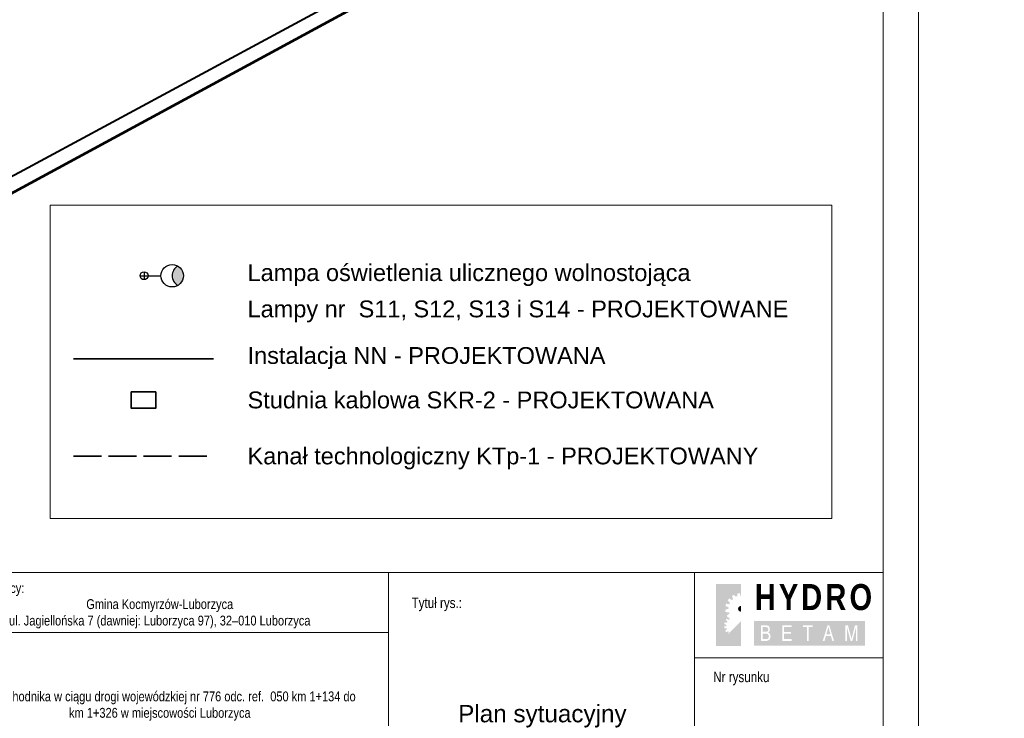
# Model space of a CAD drawing. Header units: metres. Extents: x 7437415 to 7437762, y 5556624 to 5556902.
# Tile 37 of 41: x 7437691 to 7437762, y 5556685 to 5556735. Entities that reach past the tile are written whole.
import ezdxf
from ezdxf.enums import TextEntityAlignment as Align

# ---------------------------------------------------------------- set-up
doc = ezdxf.new("R2010")
doc.units = ezdxf.units.M
doc.header["$MEASUREMENT"] = 0
doc.linetypes.add('314-500', pattern=[2.5, 2, -0.5])
doc.layers.get('0').update_dxf_attribs({"color": 250, "lineweight": 5})
for name, color, linetype, lineweight in [('_PROJ_WYMIARY', 7, 'Continuous', 9), ('_TABELKA', 7, 'Continuous', 9), ('Elektryka_kanalizacja_technologiczna', 1, '314-500', 40), ('Elektryka_oswietlenie_zewnetrzne', 1, 'Continuous', 30), ('Elektryka_studzienki', 1, 'Continuous', 35), ('ELEKTRYKA_TRASY', 1, 'Continuous', 40), ('MPZP', 250, 'Continuous', 5), ('Warstwa 1', 250, 'Continuous', 5)]:
    doc.layers.add(name, color=color, linetype=linetype, lineweight=lineweight)
doc.styles.add('DROGI', font='arial.ttf', dxfattribs={"width": 0.55, "height": 1.25})
doc.styles.add('ROMANS', font='arial.ttf', dxfattribs={"width": 0.8})
doc.linetypes.add('KTOK05_01-500', pattern='A,3.75,[13,dgnlstyle-rozp_2015.shx,S=0.002778,R=0,X=0,Y=0],3.75', length=7.5)

# ---------------------------------------------------------------- blocks, each defined once
blk = doc.blocks.new('logo')
at = {"layer": '_TABELKA'}
h = blk.add_hatch(color=253, dxfattribs=at)
h.dxf.hatch_style = 1
h.paths.add_polyline_path([(7425380.264, 5548831.217), (7425380.268, 5548831.271), (7425380.047, 5548831.366, -0.03968), (7425380.091, 5548831.536), (7425380.324, 5548831.502), (7425380.349, 5548831.55), (7425380.373, 5548831.598), (7425380.204, 5548831.77, -0.03968), (7425380.311, 5548831.91), (7425380.513, 5548831.789), (7425380.554, 5548831.824), (7425380.595, 5548831.859), (7425380.516, 5548832.056), (7425379.371, 5548832.056), (7425379.371, 5548830.286), (7425380.152, 5548830.286), (7425380.072, 5548830.368, -0.03968), (7425380.146, 5548830.466), (7425380.288, 5548830.381), (7425380.316, 5548830.406), (7425380.345, 5548830.43), (7425380.293, 5548830.56), (7425380.23, 5548830.534, -0.03968), (7425380.14, 5548830.686), (7425380.33, 5548830.827), (7425380.313, 5548830.878), (7425380.297, 5548830.929), (7425380.055, 5548830.932, -0.03968), (7425380.031, 5548831.106), (7425380.26, 5548831.164)])
h.paths.add_polyline_path([(7425381.142, 5548832.941), (7425379.371, 5548832.941), (7425379.371, 5548832.056), (7425380.516, 5548832.056), (7425380.505, 5548832.083, -0.03968), (7425380.657, 5548832.172), (7425380.743, 5548832.056), (7425380.9, 5548832.056), (7425380.902, 5548832.257, -0.03968), (7425381.077, 5548832.281), (7425381.133, 5548832.056), (7425381.142, 5548832.056)])
h = blk.add_hatch(color=7, dxfattribs=at)
h.dxf.hatch_style = 1
h.paths.add_polyline_path([(7425381.142, 5548831.369, 0.414214), (7425380.944, 5548831.171, 0.414214), (7425381.142, 5548830.973)])
h = blk.add_hatch(color=7, dxfattribs=at)
h.dxf.hatch_style = 1
h.paths.add_polyline_path([(7425381.142, 5548830.286), (7425379.371, 5548828.516), (7425381.142, 5548828.516)])
h = blk.add_hatch(color=253, dxfattribs=at)
h.dxf.hatch_style = 1
h.paths.add_polyline_path([(7425380.295, 5548829.509), (7425380.27, 5548829.537), (7425380.246, 5548829.566), (7425380.089, 5548829.503, -0.03968), (7425380.027, 5548829.61), (7425380.159, 5548829.708), (7425380.148, 5548829.744), (7425380.136, 5548829.779), (7425379.967, 5548829.781), (7425379.95, 5548829.904), (7425380.11, 5548829.944), (7425380.113, 5548829.981), (7425380.116, 5548830.019), (7425379.961, 5548830.085), (7425379.992, 5548830.204), (7425380.156, 5548830.18), (7425380.173, 5548830.214), (7425380.19, 5548830.247), (7425380.152, 5548830.286), (7425379.371, 5548830.286), (7425379.371, 5548828.516), (7425380.217, 5548829.361, -0.002922), (7425380.21, 5548829.367)])
h = blk.add_hatch(color=7, dxfattribs=at)
h.dxf.hatch_style = 1
h.paths.add_polyline_path([(7425382.07, 5548830.31), (7425382.07, 5548828.531), (7425389.988, 5548828.531), (7425389.988, 5548830.31)])
h.paths.add_polyline_path([(7425383.015, 5548829.988, -0.019554), (7425383.038, 5548829.982, -0.030467), (7425383.063, 5548829.972, -0.03035), (7425383.087, 5548829.96, -0.019275), (7425383.102, 5548829.95, -0.016782), (7425383.116, 5548829.939, -0.023779), (7425383.132, 5548829.925, -0.020038), (7425383.146, 5548829.91, -0.04144), (7425383.166, 5548829.883, -0.028564), (7425383.181, 5548829.853, -0.025176), (7425383.193, 5548829.823, -0.029105), (7425383.202, 5548829.792, -0.018382), (7425383.207, 5548829.762, -0.022474), (7425383.21, 5548829.733, -0.010211), (7425383.21, 5548829.71, -0.015595), (7425383.21, 5548829.691, -0.012927), (7425383.209, 5548829.672, -0.012089), (7425383.206, 5548829.654, -0.020046), (7425383.202, 5548829.632, -0.016988), (7425383.196, 5548829.609, -0.025553), (7425383.187, 5548829.587, -0.019786), (7425383.176, 5548829.564, -0.029539), (7425383.162, 5548829.541, -0.026503), (7425383.146, 5548829.519, -0.037871), (7425383.123, 5548829.496, -0.031529), (7425383.097, 5548829.477, -0.001638), (7425383.095, 5548829.476, -0.025461), (7425383.118, 5548829.465, -0.060861), (7425383.166, 5548829.432, -0.063665), (7425383.205, 5548829.387, -0.038079), (7425383.227, 5548829.348, -0.036496), (7425383.243, 5548829.305, -0.024254), (7425383.253, 5548829.264, -0.029297), (7425383.258, 5548829.224, -0.034112), (7425383.259, 5548829.179, -0.02707), (7425383.253, 5548829.13, -0.035437), (7425383.242, 5548829.084, -0.03224), (7425383.224, 5548829.039, -0.052864), (7425383.194, 5548828.99, -0.061486), (7425383.154, 5548828.949, -0.048655), (7425383.106, 5548828.918, -0.055526), (7425383.055, 5548828.898, -0.010011), (7425383.036, 5548828.894, -0.007067), (7425383.012, 5548828.889, -0.02658), (7425382.986, 5548828.885, -0.016582), (7425382.957, 5548828.884), (7425382.582, 5548828.884), (7425382.582, 5548829.999), (7425382.919, 5548829.999, -0.012475), (7425382.952, 5548829.997, -0.001918), (7425382.983, 5548829.993, -0.024719)], flags=16)
h.paths.add_polyline_path([(7425383.044, 5548829.831, -0.023779), (7425383.052, 5548829.824, -0.03242), (7425383.065, 5548829.81, -0.037956), (7425383.078, 5548829.786, -0.037858), (7425383.089, 5548829.757, -0.033146), (7425383.095, 5548829.718, -0.017082), (7425383.096, 5548829.687, -0.020854), (7425383.095, 5548829.667, -0.017536), (7425383.092, 5548829.648, -0.031299), (7425383.085, 5548829.621, -0.034354), (7425383.073, 5548829.596, -0.040821), (7425383.06, 5548829.578, -0.037871), (7425383.049, 5548829.567, -0.031529), (7425383.035, 5548829.556, -0.040933), (7425383.012, 5548829.544, -0.02346), (7425383.006, 5548829.542, 0.036119), (7425383.019, 5548829.547, 0.028298), (7425383.035, 5548829.556, 0.031529), (7425383.049, 5548829.567, 0.054126), (7425383.064, 5548829.583, 0.04811), (7425383.076, 5548829.6, 0.019786), (7425383.082, 5548829.615, 0.038387), (7425383.088, 5548829.632, 0.040682), (7425383.094, 5548829.658, 0.022393), (7425383.096, 5548829.679, 0.027264), (7425383.096, 5548829.7, 0.034088), (7425383.094, 5548829.728, 0.018382), (7425383.09, 5548829.75, 0.029105), (7425383.085, 5548829.767, 0.025176), (7425383.078, 5548829.786, 0.028563), (7425383.068, 5548829.804, 0.056374), (7425383.057, 5548829.819, 0.040061), (7425383.044, 5548829.831, 0.032449), (7425383.032, 5548829.84, -0.024613)], flags=0)
h.paths.add_polyline_path([(7425382.973, 5548829.395, -0.042452), (7425383.001, 5548829.389, -0.013375), (7425383.042, 5548829.375, -0.034499), (7425383.057, 5548829.369, -0.060861), (7425383.082, 5548829.351, -0.063665), (7425383.101, 5548829.33, -0.038078), (7425383.114, 5548829.306, -0.036497), (7425383.124, 5548829.28, -0.024255), (7425383.131, 5548829.25, -0.029297), (7425383.134, 5548829.224, -0.034112), (7425383.135, 5548829.196, -0.02707), (7425383.131, 5548829.16, -0.035437), (7425383.123, 5548829.131, -0.03224), (7425383.111, 5548829.1, -0.052864), (7425383.094, 5548829.072, -0.061486), (7425383.075, 5548829.052, -0.048655), (7425383.047, 5548829.034, -0.055526), (7425383.02, 5548829.024, -0.01001), (7425383.006, 5548829.02, -0.009149), (7425382.979, 5548829.015, -0.022161), (7425382.951, 5548829.013), (7425382.702, 5548829.013), (7425382.702, 5548829.398), (7425382.929, 5548829.398, -0.0326)], flags=0)
h.paths.add_polyline_path([(7425384.111, 5548829.999), (7425384.756, 5548829.999), (7425384.756, 5548829.864), (7425384.23, 5548829.864), (7425384.23, 5548829.524), (7425384.723, 5548829.524), (7425384.723, 5548829.419), (7425384.723, 5548829.392), (7425384.23, 5548829.392), (7425384.23, 5548829.015), (7425384.777, 5548829.015), (7425384.777, 5548828.884), (7425384.111, 5548828.884)], flags=16)
h.paths.add_polyline_path([(7425385.565, 5548829.999), (7425386.272, 5548829.999), (7425386.272, 5548829.864), (7425385.976, 5548829.864), (7425385.976, 5548828.884), (7425385.859, 5548828.884), (7425385.859, 5548829.864), (7425385.565, 5548829.864)], flags=16)
h.paths.add_polyline_path([(7425387.328, 5548829.999), (7425387.372, 5548829.999), (7425387.446, 5548829.999), (7425387.789, 5548828.884), (7425387.664, 5548828.884), (7425387.569, 5548829.222), (7425387.387, 5548829.222), (7425387.204, 5548829.222), (7425387.11, 5548828.884), (7425386.985, 5548828.884)], flags=16)
h.paths.add_polyline_path([(7425387.237, 5548829.339), (7425387.387, 5548829.878), (7425387.537, 5548829.339), (7425387.387, 5548829.339)], flags=0)
h.paths.add_polyline_path([(7425388.604, 5548829.999), (7425388.778, 5548829.999), (7425389.033, 5548829.041), (7425389.287, 5548829.999), (7425389.461, 5548829.999), (7425389.461, 5548828.884), (7425389.351, 5548828.884), (7425389.351, 5548829.83), (7425389.092, 5548828.884), (7425389.035, 5548828.884), (7425388.973, 5548828.884), (7425388.715, 5548829.83), (7425388.715, 5548828.884), (7425388.604, 5548828.884)], flags=16)
h.paths.add_polyline_path([(7425387.387, 5548829.878), (7425387.237, 5548829.339), (7425387.387, 5548829.339), (7425387.537, 5548829.339)], flags=0)
h = blk.add_hatch(color=7, dxfattribs=at)
h.dxf.hatch_style = 1
h.paths.add_polyline_path([(7425387.387, 5548829.878), (7425387.237, 5548829.339), (7425387.387, 5548829.339), (7425387.537, 5548829.339)])
h.paths.add_polyline_path([(7425383.09, 5548829.75, 0.029105), (7425383.085, 5548829.767, 0.025176), (7425383.078, 5548829.786, 0.028563), (7425383.068, 5548829.804, 0.041439), (7425383.06, 5548829.816, 0.020038), (7425383.052, 5548829.824, 0.023779), (7425383.044, 5548829.831, 0.016784), (7425383.036, 5548829.837, 0.019278), (7425383.029, 5548829.842, 0.030346), (7425383.018, 5548829.848, 0.030467), (7425383.007, 5548829.852, 0.019546), (7425382.992, 5548829.856, 0.01919), (7425382.976, 5548829.859, 0.005588), (7425382.971, 5548829.86, 0.001384), (7425382.949, 5548829.862), (7425382.702, 5548829.862), (7425382.702, 5548829.529), (7425382.923, 5548829.529, 0.021266), (7425382.953, 5548829.53, 0.030671), (7425382.973, 5548829.534, 0.004737), (7425383.001, 5548829.54, 0.02264), (7425383.006, 5548829.542, 0.036119), (7425383.019, 5548829.547, 0.028298), (7425383.035, 5548829.556, 0.031529), (7425383.049, 5548829.567, 0.037871), (7425383.06, 5548829.578, 0.026503), (7425383.069, 5548829.589, 0.029538), (7425383.076, 5548829.6, 0.019786), (7425383.082, 5548829.615, 0.025554), (7425383.087, 5548829.626, 0.016988), (7425383.091, 5548829.641, 0.020046), (7425383.093, 5548829.654, 0.012089), (7425383.095, 5548829.667, 0.012927), (7425383.096, 5548829.679, 0.015595), (7425383.096, 5548829.691, 0.010211), (7425383.096, 5548829.71, 0.022474), (7425383.094, 5548829.728, 0.018382)])
h.paths.add_polyline_path([(7425383.135, 5548829.196, 0.034112), (7425383.134, 5548829.224, 0.029297), (7425383.131, 5548829.25, 0.024255), (7425383.124, 5548829.28, 0.036497), (7425383.114, 5548829.306, 0.038078), (7425383.101, 5548829.33, 0.063666), (7425383.082, 5548829.351, 0.06086), (7425383.057, 5548829.369, 0.034499), (7425383.042, 5548829.375, 0.013375), (7425383.001, 5548829.389, 0.042452), (7425382.973, 5548829.395, 0.0326), (7425382.929, 5548829.398), (7425382.702, 5548829.398), (7425382.702, 5548829.013), (7425382.951, 5548829.013, 0.016582), (7425382.972, 5548829.014, 0.02658), (7425382.985, 5548829.016, 0.007067), (7425383.006, 5548829.02, 0.01001), (7425383.02, 5548829.024, 0.055526), (7425383.047, 5548829.034, 0.048655), (7425383.075, 5548829.052, 0.061486), (7425383.094, 5548829.072, 0.052864), (7425383.111, 5548829.1, 0.03224), (7425383.123, 5548829.131, 0.035437), (7425383.131, 5548829.16, 0.02707)])
at = {"layer": '_TABELKA', "color": 7, "lineweight": 50, "insert": (7425382.132, 5548832.937), "char_height": 1.85625, "width": 11.67061, "attachment_point": 1, "style": 'ROMANS'}
blk.add_mtext('{\\fArial|b1|i0|c238|p34;\\T1.15;HYDRO}', dxfattribs=at)
blk = doc.blocks.new('slup_oswietleniowy_3')
h = blk.add_hatch(color=256)
h.dxf.hatch_style = 1
h.paths.add_polyline_path([(3, -0.866, 0.267949), (3.5, 0, 0.267949), (3, 0.866, 0.57735)])
for p, q in [((-0.35, 0), (1.5, 0)), ((0, 0.35), (0, -0.35))]:
    blk.add_line(p, q)
for centre, radius in [((2.5, 0), 1), ((0, 0), 0.35)]:
    blk.add_circle(centre, radius)
blk.add_arc((3.5, 0), 1, 120, 240)

msp = doc.modelspace()

# ---------------------------------------------------------------- linework, layer by layer
at = {"layer": '_PROJ_WYMIARY'}
msp.add_lwpolyline([(7437693.507, 5556722), (7437749.256, 5556722), (7437749.256, 5556699.647), (7437693.507, 5556699.647)], close=True, dxfattribs=at)
at = {"layer": '_TABELKA'}
for p, q in [((7437717.636, 5556678.257), (7437717.636, 5556695.807)), ((7437739.465, 5556689.729), (7437739.465, 5556695.807)), ((7437752.925, 5556695.807), (7437752.925, 5556684.445)), ((7437686.2, 5556691.513), (7437717.636, 5556691.513)), ((7437739.465, 5556689.729), (7437752.925, 5556689.729)), ((7437739.465, 5556689.729), (7437739.465, 5556678.257)), ((7437752.925, 5556688.007), (7437752.925, 5556660.566))]:
    msp.add_line(p, q, dxfattribs=at)
at = {"layer": '_TABELKA', "color": 7}
for points in [[(7437755.425, 5556804.566), (7437414.651, 5556804.566), (7437414.651, 5556658.066), (7437755.425, 5556658.066)], [(7437752.925, 5556802.066), (7437417.151, 5556802.066), (7437417.151, 5556660.566), (7437752.925, 5556660.566)]]:
    msp.add_lwpolyline(points, close=True, dxfattribs=at)
at = {"layer": '_TABELKA', "flags": 128}
msp.add_lwpolyline([(7437686.1, 5556695.807), (7437752.925, 5556695.807)], dxfattribs=at)
at = {"layer": 'Elektryka_kanalizacja_technologiczna', "lineweight": 35}
msp.add_line((7437695.175, 5556704.107), (7437705.157, 5556704.107), dxfattribs=at)
at = {"layer": 'Elektryka_studzienki'}
msp.add_lwpolyline([(7437699.291, 5556708.68), (7437701.041, 5556708.68), (7437701.041, 5556707.52), (7437699.291, 5556707.52)], close=True, dxfattribs=at)
at = {"layer": 'ELEKTRYKA_TRASY', "lineweight": 35}
msp.add_line((7437695.175, 5556711.032), (7437705.157, 5556711.032), dxfattribs=at)
at = {"layer": 'MPZP', "color": 212, "linetype": 'KTOK05_01-500', "lineweight": 40, "flags": 128}
msp.add_lwpolyline([(7437495.183, 5556636.991), (7437534.91, 5556646.91), (7437607.002, 5556679.825), (7437691.32, 5556724.349), (7437761.13, 5556762.033)], dxfattribs=at)
at = {"layer": 'Warstwa 1', "color": 207, "linetype": 'Continuous', "lineweight": 53, "true_color": 0x6e1e6e, "flags": 128}
msp.add_lwpolyline([(7437466.384, 5556694.725), (7437479.253, 5556654.299), (7437507.556, 5556623.548), (7437507.556, 5556623.548), (7437761.553, 5556761.255), (7437724.258, 5556829.774), (7437466.384, 5556694.725)], close=True, dxfattribs=at)

# ---------------------------------------------------------------- block references
at = {"layer": '_TABELKA', "color": 6, "linetype": 'Continuous'}
msp.add_blockref('logo', (12361.622, 7862.043), dxfattribs=at)
at = {"layer": 'Elektryka_oswietlenie_zewnetrzne', "linetype": 'Continuous', "xscale": 0.8, "yscale": 0.8, "zscale": 0.001}
msp.add_blockref('slup_oswietleniowy_3', (7437700.209, 5556716.968), dxfattribs=at)

# ---------------------------------------------------------------- texts
at = {"layer": '_PROJ_WYMIARY', "style": 'DROGI'}
for s, p in [('Lampa oświetlenia ulicznego wolnostojąca', (7437707.588, 5556716.589)), ('Lampy nr  S11, S12, S13 i S14 - PROJEKTOWANE', (7437707.588, 5556714)), ('Instalacja NN - PROJEKTOWANA', (7437707.588, 5556710.678)), ('Studnia kablowa SKR-2 - PROJEKTOWANA', (7437707.588, 5556707.509)), ('Kanał technologiczny KTp-1 - PROJEKTOWANY', (7437707.588, 5556703.516))]:
    msp.add_text(s, height=1.2, dxfattribs=at).set_placement(p)
at = {"layer": '_TABELKA', "style": 'ROMANS', "text_generation_flag": 6, "width": 0.8}
for s, height, p in [('Zamawiający:', 0.70312, (7437686.867, 5556694.339)), ('Tytuł rys.:', 0.7425, (7437719.284, 5556693.268))]:
    msp.add_text(s, height=height, rotation=180, dxfattribs=at).set_placement(p)
msp.add_text('Nr rysunku', height=0.7425, rotation=180, dxfattribs=at).set_placement((7437742.803, 5556687.984), align=Align.CENTER)
at = {"layer": '_TABELKA', "attachment_point": 5, "style": 'ROMANS'}
for s, insert, char_height, width in [('Gmina Kocmyrzów-Luborzyca\\Pul. Jagiellońska 7 (dawniej: Luborzyca 97), 32–010 Luborzyca', (7437701.326, 5556692.855), 0.70312, 28.60673), ('{\\C0;\\PBudowa chodnika w ciągu drogi wojewódzkiej nr 776 odc. ref.  050 km 1+134 do km 1+326 w miejscowości Luborzyca}', (7437701.333, 5556686.861), 0.703125, 28.07276), ('{\\W1;\\C0;Plan sytuacyjny}', (7437728.613, 5556685.552), 1.2375, 21.70305)]:
    msp.add_mtext(s, dxfattribs=dict(at, insert=insert, char_height=char_height, width=width))

doc.saveas('drawing.dxf')
